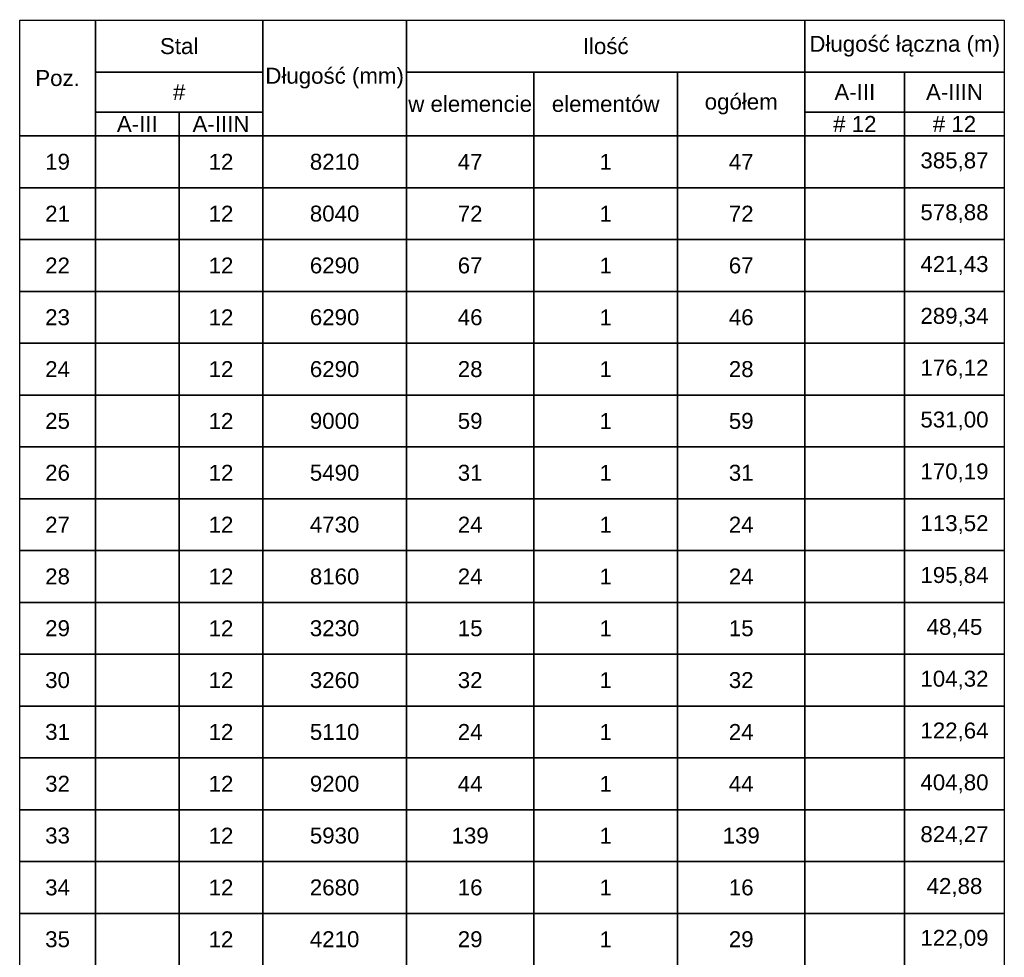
# Model space of a CAD drawing. Extents: x -1474 to 1750831, y -670488 to 75879.
# Tile 14 of 14: x 1748361 to 1750831, y -661936 to -659584. Entities that reach past the tile are written whole.
import ezdxf

# ---------------------------------------------------------------- set-up
doc = ezdxf.new("R2010")
doc.units = 0
doc.header["$LTSCALE"] = 10
doc.header["$MEASUREMENT"] = 0
doc.layers.add('RCAD_tabele zbrojenia', color=7, linetype='Continuous')
doc.styles.add('style2', font='arial.ttf', dxfattribs={"height": 40})

msp = doc.modelspace()

# ---------------------------------------------------------------- linework, layer by layer
at = {"layer": 'RCAD_tabele zbrojenia', "color": 242}
for p, q in [((1748361.40063, -659585.91901), (1750831.40063, -659585.91901)), ((1748361.40063, -664295.91901), (1748361.40063, -659585.91901)), ((1748361.40063, -659585.91901), (1748551.40063, -659585.91901)), ((1748361.40063, -659875.91901), (1748361.40063, -659585.91901)), ((1748551.40063, -659585.91901), (1748551.40063, -659875.91901)), ((1748551.40063, -659585.91901), (1748971.40063, -659585.91901)), ((1748551.40063, -659715.91901), (1748551.40063, -659585.91901)), ((1748971.40063, -659585.91901), (1749331.40063, -659585.91901)), ((1748971.40063, -659875.91901), (1748971.40063, -659585.91901)), ((1748971.40063, -659585.91901), (1748971.40063, -659715.91901)), ((1749331.40063, -659585.91901), (1749331.40063, -659875.91901)), ((1749331.40063, -659585.91901), (1750331.40063, -659585.91901)), ((1749331.40063, -659715.91901), (1749331.40063, -659585.91901)), ((1750331.40063, -659585.91901), (1750331.40063, -659715.91901)), ((1750331.40063, -659585.91901), (1750831.40063, -659585.91901)), ((1750331.40063, -659715.91901), (1750331.40063, -659585.91901)), ((1750831.40063, -659585.91901), (1750831.40063, -664295.91901)), ((1750831.40063, -659585.91901), (1750831.40063, -659715.91901)), ((1748971.40063, -659715.91901), (1748551.40063, -659715.91901)), ((1748551.40063, -659715.91901), (1748971.40063, -659715.91901)), ((1748551.40063, -659815.91901), (1748551.40063, -659715.91901)), ((1748971.40063, -659715.91901), (1748971.40063, -659815.91901)), ((1750331.40063, -659715.91901), (1749331.40063, -659715.91901)), ((1749331.40063, -659715.91901), (1749651.40063, -659715.91901)), ((1749331.40063, -659875.91901), (1749331.40063, -659715.91901)), ((1749651.40063, -659715.91901), (1750011.40063, -659715.91901)), ((1749651.40063, -659875.91901), (1749651.40063, -659715.91901)), ((1749651.40063, -659715.91901), (1749651.40063, -659875.91901)), ((1750011.40063, -659715.91901), (1750331.40063, -659715.91901)), ((1750011.40063, -659875.91901), (1750011.40063, -659715.91901)), ((1750011.40063, -659715.91901), (1750011.40063, -659875.91901)), ((1750331.40063, -659715.91901), (1750331.40063, -659875.91901)), ((1750831.40063, -659715.91901), (1750331.40063, -659715.91901)), ((1750331.40063, -659715.91901), (1750581.40063, -659715.91901)), ((1750331.40063, -659815.91901), (1750331.40063, -659715.91901)), ((1750581.40063, -659715.91901), (1750581.40063, -659815.91901)), ((1750581.40063, -659715.91901), (1750831.40063, -659715.91901)), ((1750581.40063, -659815.91901), (1750581.40063, -659715.91901)), ((1750831.40063, -659715.91901), (1750831.40063, -659815.91901)), ((1748971.40063, -659815.91901), (1748551.40063, -659815.91901)), ((1748551.40063, -659815.91901), (1748761.40063, -659815.91901)), ((1748551.40063, -659875.91901), (1748551.40063, -659815.91901)), ((1748761.40063, -659815.91901), (1748761.40063, -659875.91901)), ((1748761.40063, -659815.91901), (1748971.40063, -659815.91901)), ((1748761.40063, -659875.91901), (1748761.40063, -659815.91901)), ((1748971.40063, -659815.91901), (1748971.40063, -659875.91901)), ((1750581.40063, -659815.91901), (1750331.40063, -659815.91901)), ((1750331.40063, -659815.91901), (1750581.40063, -659815.91901)), ((1750331.40063, -659875.91901), (1750331.40063, -659815.91901)), ((1750831.40063, -659815.91901), (1750581.40063, -659815.91901)), ((1750581.40063, -659815.91901), (1750581.40063, -659875.91901)), ((1750581.40063, -659815.91901), (1750831.40063, -659815.91901)), ((1750581.40063, -659875.91901), (1750581.40063, -659815.91901)), ((1750831.40063, -659815.91901), (1750831.40063, -659875.91901)), ((1748551.40063, -659875.91901), (1748361.40063, -659875.91901)), ((1748361.40063, -659875.91901), (1748551.40063, -659875.91901)), ((1748361.40063, -660005.91901), (1748361.40063, -659875.91901)), ((1748761.40063, -659875.91901), (1748551.40063, -659875.91901)), ((1748551.40063, -659875.91901), (1748551.40063, -660005.91901)), ((1748551.40063, -659875.91901), (1748761.40063, -659875.91901)), ((1748551.40063, -660005.91901), (1748551.40063, -659875.91901)), ((1748971.40063, -659875.91901), (1748761.40063, -659875.91901)), ((1748761.40063, -659875.91901), (1748761.40063, -660005.91901)), ((1748761.40063, -659875.91901), (1748971.40063, -659875.91901)), ((1748761.40063, -660005.91901), (1748761.40063, -659875.91901)), ((1749331.40063, -659875.91901), (1748971.40063, -659875.91901)), ((1748971.40063, -659875.91901), (1748971.40063, -660005.91901)), ((1748971.40063, -659875.91901), (1749331.40063, -659875.91901)), ((1748971.40063, -660005.91901), (1748971.40063, -659875.91901)), ((1749651.40063, -659875.91901), (1749331.40063, -659875.91901)), ((1749331.40063, -659875.91901), (1749331.40063, -660005.91901)), ((1749331.40063, -659875.91901), (1749651.40063, -659875.91901)), ((1749331.40063, -660005.91901), (1749331.40063, -659875.91901)), ((1750011.40063, -659875.91901), (1749651.40063, -659875.91901)), ((1749651.40063, -659875.91901), (1749651.40063, -660005.91901)), ((1749651.40063, -659875.91901), (1750011.40063, -659875.91901)), ((1749651.40063, -660005.91901), (1749651.40063, -659875.91901)), ((1750331.40063, -659875.91901), (1750011.40063, -659875.91901)), ((1750011.40063, -659875.91901), (1750011.40063, -660005.91901)), ((1750011.40063, -659875.91901), (1750331.40063, -659875.91901)), ((1750011.40063, -660005.91901), (1750011.40063, -659875.91901)), ((1750581.40063, -659875.91901), (1750331.40063, -659875.91901)), ((1750331.40063, -659875.91901), (1750331.40063, -660005.91901)), ((1750331.40063, -659875.91901), (1750581.40063, -659875.91901)), ((1750331.40063, -660005.91901), (1750331.40063, -659875.91901)), ((1750831.40063, -659875.91901), (1750581.40063, -659875.91901)), ((1750581.40063, -659875.91901), (1750581.40063, -660005.91901)), ((1750581.40063, -659875.91901), (1750831.40063, -659875.91901)), ((1750581.40063, -660005.91901), (1750581.40063, -659875.91901)), ((1750831.40063, -659875.91901), (1750831.40063, -660005.91901)), ((1748551.40063, -660005.91901), (1748361.40063, -660005.91901)), ((1748361.40063, -660005.91901), (1748551.40063, -660005.91901)), ((1748361.40063, -660135.91901), (1748361.40063, -660005.91901)), ((1748761.40063, -660005.91901), (1748551.40063, -660005.91901)), ((1748551.40063, -660005.91901), (1748551.40063, -660135.91901)), ((1748551.40063, -660005.91901), (1748761.40063, -660005.91901)), ((1748551.40063, -660135.91901), (1748551.40063, -660005.91901)), ((1748971.40063, -660005.91901), (1748761.40063, -660005.91901)), ((1748761.40063, -660005.91901), (1748761.40063, -660135.91901)), ((1748761.40063, -660005.91901), (1748971.40063, -660005.91901)), ((1748761.40063, -660135.91901), (1748761.40063, -660005.91901)), ((1749331.40063, -660005.91901), (1748971.40063, -660005.91901)), ((1748971.40063, -660005.91901), (1748971.40063, -660135.91901)), ((1748971.40063, -660005.91901), (1749331.40063, -660005.91901)), ((1748971.40063, -660135.91901), (1748971.40063, -660005.91901)), ((1749651.40063, -660005.91901), (1749331.40063, -660005.91901)), ((1749331.40063, -660005.91901), (1749331.40063, -660135.91901)), ((1749331.40063, -660005.91901), (1749651.40063, -660005.91901)), ((1749331.40063, -660135.91901), (1749331.40063, -660005.91901)), ((1750011.40063, -660005.91901), (1749651.40063, -660005.91901)), ((1749651.40063, -660005.91901), (1749651.40063, -660135.91901)), ((1749651.40063, -660005.91901), (1750011.40063, -660005.91901)), ((1749651.40063, -660135.91901), (1749651.40063, -660005.91901)), ((1750331.40063, -660005.91901), (1750011.40063, -660005.91901)), ((1750011.40063, -660005.91901), (1750011.40063, -660135.91901)), ((1750011.40063, -660005.91901), (1750331.40063, -660005.91901)), ((1750011.40063, -660135.91901), (1750011.40063, -660005.91901)), ((1750581.40063, -660005.91901), (1750331.40063, -660005.91901)), ((1750331.40063, -660005.91901), (1750331.40063, -660135.91901)), ((1750331.40063, -660005.91901), (1750581.40063, -660005.91901)), ((1750331.40063, -660135.91901), (1750331.40063, -660005.91901)), ((1750831.40063, -660005.91901), (1750581.40063, -660005.91901)), ((1750581.40063, -660005.91901), (1750581.40063, -660135.91901)), ((1750581.40063, -660005.91901), (1750831.40063, -660005.91901)), ((1750581.40063, -660135.91901), (1750581.40063, -660005.91901)), ((1750831.40063, -660005.91901), (1750831.40063, -660135.91901)), ((1748551.40063, -660135.91901), (1748361.40063, -660135.91901)), ((1748361.40063, -660135.91901), (1748551.40063, -660135.91901)), ((1748361.40063, -660265.91901), (1748361.40063, -660135.91901)), ((1748761.40063, -660135.91901), (1748551.40063, -660135.91901)), ((1748551.40063, -660135.91901), (1748551.40063, -660265.91901)), ((1748551.40063, -660135.91901), (1748761.40063, -660135.91901)), ((1748551.40063, -660265.91901), (1748551.40063, -660135.91901)), ((1748971.40063, -660135.91901), (1748761.40063, -660135.91901)), ((1748761.40063, -660135.91901), (1748761.40063, -660265.91901)), ((1748761.40063, -660135.91901), (1748971.40063, -660135.91901)), ((1748761.40063, -660265.91901), (1748761.40063, -660135.91901)), ((1749331.40063, -660135.91901), (1748971.40063, -660135.91901)), ((1748971.40063, -660135.91901), (1748971.40063, -660265.91901)), ((1748971.40063, -660135.91901), (1749331.40063, -660135.91901)), ((1748971.40063, -660265.91901), (1748971.40063, -660135.91901)), ((1749651.40063, -660135.91901), (1749331.40063, -660135.91901)), ((1749331.40063, -660135.91901), (1749331.40063, -660265.91901)), ((1749331.40063, -660135.91901), (1749651.40063, -660135.91901)), ((1749331.40063, -660265.91901), (1749331.40063, -660135.91901)), ((1750011.40063, -660135.91901), (1749651.40063, -660135.91901)), ((1749651.40063, -660135.91901), (1749651.40063, -660265.91901)), ((1749651.40063, -660135.91901), (1750011.40063, -660135.91901)), ((1749651.40063, -660265.91901), (1749651.40063, -660135.91901)), ((1750331.40063, -660135.91901), (1750011.40063, -660135.91901)), ((1750011.40063, -660135.91901), (1750011.40063, -660265.91901)), ((1750011.40063, -660135.91901), (1750331.40063, -660135.91901)), ((1750011.40063, -660265.91901), (1750011.40063, -660135.91901)), ((1750581.40063, -660135.91901), (1750331.40063, -660135.91901)), ((1750331.40063, -660135.91901), (1750331.40063, -660265.91901)), ((1750331.40063, -660135.91901), (1750581.40063, -660135.91901)), ((1750331.40063, -660265.91901), (1750331.40063, -660135.91901)), ((1750831.40063, -660135.91901), (1750581.40063, -660135.91901)), ((1750581.40063, -660135.91901), (1750581.40063, -660265.91901)), ((1750581.40063, -660135.91901), (1750831.40063, -660135.91901)), ((1750581.40063, -660265.91901), (1750581.40063, -660135.91901)), ((1750831.40063, -660135.91901), (1750831.40063, -660265.91901)), ((1748551.40063, -660265.91901), (1748361.40063, -660265.91901)), ((1748361.40063, -660265.91901), (1748551.40063, -660265.91901)), ((1748361.40063, -660395.91901), (1748361.40063, -660265.91901)), ((1748761.40063, -660265.91901), (1748551.40063, -660265.91901)), ((1748551.40063, -660265.91901), (1748551.40063, -660395.91901)), ((1748551.40063, -660265.91901), (1748761.40063, -660265.91901)), ((1748551.40063, -660395.91901), (1748551.40063, -660265.91901)), ((1748971.40063, -660265.91901), (1748761.40063, -660265.91901)), ((1748761.40063, -660265.91901), (1748761.40063, -660395.91901)), ((1748761.40063, -660265.91901), (1748971.40063, -660265.91901)), ((1748761.40063, -660395.91901), (1748761.40063, -660265.91901)), ((1749331.40063, -660265.91901), (1748971.40063, -660265.91901)), ((1748971.40063, -660265.91901), (1748971.40063, -660395.91901)), ((1748971.40063, -660265.91901), (1749331.40063, -660265.91901)), ((1748971.40063, -660395.91901), (1748971.40063, -660265.91901)), ((1749651.40063, -660265.91901), (1749331.40063, -660265.91901)), ((1749331.40063, -660265.91901), (1749331.40063, -660395.91901)), ((1749331.40063, -660265.91901), (1749651.40063, -660265.91901)), ((1749331.40063, -660395.91901), (1749331.40063, -660265.91901)), ((1750011.40063, -660265.91901), (1749651.40063, -660265.91901)), ((1749651.40063, -660265.91901), (1749651.40063, -660395.91901)), ((1749651.40063, -660265.91901), (1750011.40063, -660265.91901)), ((1749651.40063, -660395.91901), (1749651.40063, -660265.91901)), ((1750331.40063, -660265.91901), (1750011.40063, -660265.91901)), ((1750011.40063, -660265.91901), (1750011.40063, -660395.91901)), ((1750011.40063, -660265.91901), (1750331.40063, -660265.91901)), ((1750011.40063, -660395.91901), (1750011.40063, -660265.91901)), ((1750581.40063, -660265.91901), (1750331.40063, -660265.91901)), ((1750331.40063, -660265.91901), (1750331.40063, -660395.91901)), ((1750331.40063, -660265.91901), (1750581.40063, -660265.91901)), ((1750331.40063, -660395.91901), (1750331.40063, -660265.91901)), ((1750831.40063, -660265.91901), (1750581.40063, -660265.91901)), ((1750581.40063, -660265.91901), (1750581.40063, -660395.91901)), ((1750581.40063, -660265.91901), (1750831.40063, -660265.91901)), ((1750581.40063, -660395.91901), (1750581.40063, -660265.91901)), ((1750831.40063, -660265.91901), (1750831.40063, -660395.91901)), ((1748551.40063, -660395.91901), (1748361.40063, -660395.91901)), ((1748361.40063, -660395.91901), (1748551.40063, -660395.91901)), ((1748361.40063, -660525.91901), (1748361.40063, -660395.91901)), ((1748761.40063, -660395.91901), (1748551.40063, -660395.91901)), ((1748551.40063, -660395.91901), (1748551.40063, -660525.91901)), ((1748551.40063, -660395.91901), (1748761.40063, -660395.91901)), ((1748551.40063, -660525.91901), (1748551.40063, -660395.91901)), ((1748971.40063, -660395.91901), (1748761.40063, -660395.91901)), ((1748761.40063, -660395.91901), (1748761.40063, -660525.91901)), ((1748761.40063, -660395.91901), (1748971.40063, -660395.91901)), ((1748761.40063, -660525.91901), (1748761.40063, -660395.91901)), ((1749331.40063, -660395.91901), (1748971.40063, -660395.91901)), ((1748971.40063, -660395.91901), (1748971.40063, -660525.91901)), ((1748971.40063, -660395.91901), (1749331.40063, -660395.91901)), ((1748971.40063, -660525.91901), (1748971.40063, -660395.91901)), ((1749651.40063, -660395.91901), (1749331.40063, -660395.91901)), ((1749331.40063, -660395.91901), (1749331.40063, -660525.91901)), ((1749331.40063, -660395.91901), (1749651.40063, -660395.91901)), ((1749331.40063, -660525.91901), (1749331.40063, -660395.91901)), ((1750011.40063, -660395.91901), (1749651.40063, -660395.91901)), ((1749651.40063, -660395.91901), (1749651.40063, -660525.91901)), ((1749651.40063, -660395.91901), (1750011.40063, -660395.91901)), ((1749651.40063, -660525.91901), (1749651.40063, -660395.91901)), ((1750331.40063, -660395.91901), (1750011.40063, -660395.91901)), ((1750011.40063, -660395.91901), (1750011.40063, -660525.91901)), ((1750011.40063, -660395.91901), (1750331.40063, -660395.91901)), ((1750011.40063, -660525.91901), (1750011.40063, -660395.91901)), ((1750581.40063, -660395.91901), (1750331.40063, -660395.91901)), ((1750331.40063, -660395.91901), (1750331.40063, -660525.91901)), ((1750331.40063, -660395.91901), (1750581.40063, -660395.91901)), ((1750331.40063, -660525.91901), (1750331.40063, -660395.91901)), ((1750831.40063, -660395.91901), (1750581.40063, -660395.91901)), ((1750581.40063, -660395.91901), (1750581.40063, -660525.91901)), ((1750581.40063, -660395.91901), (1750831.40063, -660395.91901)), ((1750581.40063, -660525.91901), (1750581.40063, -660395.91901)), ((1750831.40063, -660395.91901), (1750831.40063, -660525.91901)), ((1748551.40063, -660525.91901), (1748361.40063, -660525.91901)), ((1748361.40063, -660525.91901), (1748551.40063, -660525.91901)), ((1748361.40063, -660655.91901), (1748361.40063, -660525.91901)), ((1748761.40063, -660525.91901), (1748551.40063, -660525.91901)), ((1748551.40063, -660525.91901), (1748551.40063, -660655.91901)), ((1748551.40063, -660525.91901), (1748761.40063, -660525.91901)), ((1748551.40063, -660655.91901), (1748551.40063, -660525.91901)), ((1748971.40063, -660525.91901), (1748761.40063, -660525.91901)), ((1748761.40063, -660525.91901), (1748761.40063, -660655.91901)), ((1748761.40063, -660525.91901), (1748971.40063, -660525.91901)), ((1748761.40063, -660655.91901), (1748761.40063, -660525.91901)), ((1749331.40063, -660525.91901), (1748971.40063, -660525.91901)), ((1748971.40063, -660525.91901), (1748971.40063, -660655.91901)), ((1748971.40063, -660525.91901), (1749331.40063, -660525.91901)), ((1748971.40063, -660655.91901), (1748971.40063, -660525.91901)), ((1749651.40063, -660525.91901), (1749331.40063, -660525.91901)), ((1749331.40063, -660525.91901), (1749331.40063, -660655.91901)), ((1749331.40063, -660525.91901), (1749651.40063, -660525.91901)), ((1749331.40063, -660655.91901), (1749331.40063, -660525.91901)), ((1750011.40063, -660525.91901), (1749651.40063, -660525.91901)), ((1749651.40063, -660525.91901), (1749651.40063, -660655.91901)), ((1749651.40063, -660525.91901), (1750011.40063, -660525.91901)), ((1749651.40063, -660655.91901), (1749651.40063, -660525.91901)), ((1750331.40063, -660525.91901), (1750011.40063, -660525.91901)), ((1750011.40063, -660525.91901), (1750011.40063, -660655.91901)), ((1750011.40063, -660525.91901), (1750331.40063, -660525.91901)), ((1750011.40063, -660655.91901), (1750011.40063, -660525.91901)), ((1750581.40063, -660525.91901), (1750331.40063, -660525.91901)), ((1750331.40063, -660525.91901), (1750331.40063, -660655.91901)), ((1750331.40063, -660525.91901), (1750581.40063, -660525.91901)), ((1750331.40063, -660655.91901), (1750331.40063, -660525.91901)), ((1750831.40063, -660525.91901), (1750581.40063, -660525.91901)), ((1750581.40063, -660525.91901), (1750581.40063, -660655.91901)), ((1750581.40063, -660525.91901), (1750831.40063, -660525.91901)), ((1750581.40063, -660655.91901), (1750581.40063, -660525.91901)), ((1750831.40063, -660525.91901), (1750831.40063, -660655.91901)), ((1748551.40063, -660655.91901), (1748361.40063, -660655.91901)), ((1748361.40063, -660655.91901), (1748551.40063, -660655.91901)), ((1748361.40063, -660785.91901), (1748361.40063, -660655.91901)), ((1748761.40063, -660655.91901), (1748551.40063, -660655.91901)), ((1748551.40063, -660655.91901), (1748551.40063, -660785.91901)), ((1748551.40063, -660655.91901), (1748761.40063, -660655.91901)), ((1748551.40063, -660785.91901), (1748551.40063, -660655.91901)), ((1748971.40063, -660655.91901), (1748761.40063, -660655.91901)), ((1748761.40063, -660655.91901), (1748761.40063, -660785.91901)), ((1748761.40063, -660655.91901), (1748971.40063, -660655.91901)), ((1748761.40063, -660785.91901), (1748761.40063, -660655.91901)), ((1749331.40063, -660655.91901), (1748971.40063, -660655.91901)), ((1748971.40063, -660655.91901), (1748971.40063, -660785.91901)), ((1748971.40063, -660655.91901), (1749331.40063, -660655.91901)), ((1748971.40063, -660785.91901), (1748971.40063, -660655.91901)), ((1749651.40063, -660655.91901), (1749331.40063, -660655.91901)), ((1749331.40063, -660655.91901), (1749331.40063, -660785.91901)), ((1749331.40063, -660655.91901), (1749651.40063, -660655.91901)), ((1749331.40063, -660785.91901), (1749331.40063, -660655.91901)), ((1750011.40063, -660655.91901), (1749651.40063, -660655.91901)), ((1749651.40063, -660655.91901), (1749651.40063, -660785.91901)), ((1749651.40063, -660655.91901), (1750011.40063, -660655.91901)), ((1749651.40063, -660785.91901), (1749651.40063, -660655.91901)), ((1750331.40063, -660655.91901), (1750011.40063, -660655.91901)), ((1750011.40063, -660655.91901), (1750011.40063, -660785.91901)), ((1750011.40063, -660655.91901), (1750331.40063, -660655.91901)), ((1750011.40063, -660785.91901), (1750011.40063, -660655.91901)), ((1750581.40063, -660655.91901), (1750331.40063, -660655.91901)), ((1750331.40063, -660655.91901), (1750331.40063, -660785.91901)), ((1750331.40063, -660655.91901), (1750581.40063, -660655.91901)), ((1750331.40063, -660785.91901), (1750331.40063, -660655.91901)), ((1750831.40063, -660655.91901), (1750581.40063, -660655.91901)), ((1750581.40063, -660655.91901), (1750581.40063, -660785.91901)), ((1750581.40063, -660655.91901), (1750831.40063, -660655.91901)), ((1750581.40063, -660785.91901), (1750581.40063, -660655.91901)), ((1750831.40063, -660655.91901), (1750831.40063, -660785.91901)), ((1748551.40063, -660785.91901), (1748361.40063, -660785.91901)), ((1748361.40063, -660785.91901), (1748551.40063, -660785.91901)), ((1748361.40063, -660915.91901), (1748361.40063, -660785.91901)), ((1748761.40063, -660785.91901), (1748551.40063, -660785.91901)), ((1748551.40063, -660785.91901), (1748551.40063, -660915.91901)), ((1748551.40063, -660785.91901), (1748761.40063, -660785.91901)), ((1748551.40063, -660915.91901), (1748551.40063, -660785.91901)), ((1748971.40063, -660785.91901), (1748761.40063, -660785.91901)), ((1748761.40063, -660785.91901), (1748761.40063, -660915.91901)), ((1748761.40063, -660785.91901), (1748971.40063, -660785.91901)), ((1748761.40063, -660915.91901), (1748761.40063, -660785.91901)), ((1749331.40063, -660785.91901), (1748971.40063, -660785.91901)), ((1748971.40063, -660785.91901), (1748971.40063, -660915.91901)), ((1748971.40063, -660785.91901), (1749331.40063, -660785.91901)), ((1748971.40063, -660915.91901), (1748971.40063, -660785.91901)), ((1749651.40063, -660785.91901), (1749331.40063, -660785.91901)), ((1749331.40063, -660785.91901), (1749331.40063, -660915.91901)), ((1749331.40063, -660785.91901), (1749651.40063, -660785.91901)), ((1749331.40063, -660915.91901), (1749331.40063, -660785.91901)), ((1750011.40063, -660785.91901), (1749651.40063, -660785.91901)), ((1749651.40063, -660785.91901), (1749651.40063, -660915.91901)), ((1749651.40063, -660785.91901), (1750011.40063, -660785.91901)), ((1749651.40063, -660915.91901), (1749651.40063, -660785.91901)), ((1750331.40063, -660785.91901), (1750011.40063, -660785.91901)), ((1750011.40063, -660785.91901), (1750011.40063, -660915.91901)), ((1750011.40063, -660785.91901), (1750331.40063, -660785.91901)), ((1750011.40063, -660915.91901), (1750011.40063, -660785.91901)), ((1750581.40063, -660785.91901), (1750331.40063, -660785.91901)), ((1750331.40063, -660785.91901), (1750331.40063, -660915.91901)), ((1750331.40063, -660785.91901), (1750581.40063, -660785.91901)), ((1750331.40063, -660915.91901), (1750331.40063, -660785.91901)), ((1750831.40063, -660785.91901), (1750581.40063, -660785.91901)), ((1750581.40063, -660785.91901), (1750581.40063, -660915.91901)), ((1750581.40063, -660785.91901), (1750831.40063, -660785.91901)), ((1750581.40063, -660915.91901), (1750581.40063, -660785.91901)), ((1750831.40063, -660785.91901), (1750831.40063, -660915.91901)), ((1748551.40063, -660915.91901), (1748361.40063, -660915.91901)), ((1748361.40063, -660915.91901), (1748551.40063, -660915.91901)), ((1748361.40063, -661045.91901), (1748361.40063, -660915.91901)), ((1748761.40063, -660915.91901), (1748551.40063, -660915.91901)), ((1748551.40063, -660915.91901), (1748551.40063, -661045.91901)), ((1748551.40063, -660915.91901), (1748761.40063, -660915.91901)), ((1748551.40063, -661045.91901), (1748551.40063, -660915.91901)), ((1748971.40063, -660915.91901), (1748761.40063, -660915.91901)), ((1748761.40063, -660915.91901), (1748761.40063, -661045.91901)), ((1748761.40063, -660915.91901), (1748971.40063, -660915.91901)), ((1748761.40063, -661045.91901), (1748761.40063, -660915.91901)), ((1749331.40063, -660915.91901), (1748971.40063, -660915.91901)), ((1748971.40063, -660915.91901), (1748971.40063, -661045.91901)), ((1748971.40063, -660915.91901), (1749331.40063, -660915.91901)), ((1748971.40063, -661045.91901), (1748971.40063, -660915.91901)), ((1749651.40063, -660915.91901), (1749331.40063, -660915.91901)), ((1749331.40063, -660915.91901), (1749331.40063, -661045.91901)), ((1749331.40063, -660915.91901), (1749651.40063, -660915.91901)), ((1749331.40063, -661045.91901), (1749331.40063, -660915.91901)), ((1750011.40063, -660915.91901), (1749651.40063, -660915.91901)), ((1749651.40063, -660915.91901), (1749651.40063, -661045.91901)), ((1749651.40063, -660915.91901), (1750011.40063, -660915.91901)), ((1749651.40063, -661045.91901), (1749651.40063, -660915.91901)), ((1750331.40063, -660915.91901), (1750011.40063, -660915.91901)), ((1750011.40063, -660915.91901), (1750011.40063, -661045.91901)), ((1750011.40063, -660915.91901), (1750331.40063, -660915.91901)), ((1750011.40063, -661045.91901), (1750011.40063, -660915.91901)), ((1750581.40063, -660915.91901), (1750331.40063, -660915.91901)), ((1750331.40063, -660915.91901), (1750331.40063, -661045.91901)), ((1750331.40063, -660915.91901), (1750581.40063, -660915.91901)), ((1750331.40063, -661045.91901), (1750331.40063, -660915.91901)), ((1750831.40063, -660915.91901), (1750581.40063, -660915.91901)), ((1750581.40063, -660915.91901), (1750581.40063, -661045.91901)), ((1750581.40063, -660915.91901), (1750831.40063, -660915.91901)), ((1750581.40063, -661045.91901), (1750581.40063, -660915.91901)), ((1750831.40063, -660915.91901), (1750831.40063, -661045.91901)), ((1748551.40063, -661045.91901), (1748361.40063, -661045.91901)), ((1748361.40063, -661045.91901), (1748551.40063, -661045.91901)), ((1748361.40063, -661175.91901), (1748361.40063, -661045.91901)), ((1748761.40063, -661045.91901), (1748551.40063, -661045.91901)), ((1748551.40063, -661045.91901), (1748551.40063, -661175.91901)), ((1748551.40063, -661045.91901), (1748761.40063, -661045.91901)), ((1748551.40063, -661175.91901), (1748551.40063, -661045.91901)), ((1748971.40063, -661045.91901), (1748761.40063, -661045.91901)), ((1748761.40063, -661045.91901), (1748761.40063, -661175.91901)), ((1748761.40063, -661045.91901), (1748971.40063, -661045.91901)), ((1748761.40063, -661175.91901), (1748761.40063, -661045.91901)), ((1749331.40063, -661045.91901), (1748971.40063, -661045.91901)), ((1748971.40063, -661045.91901), (1748971.40063, -661175.91901)), ((1748971.40063, -661045.91901), (1749331.40063, -661045.91901)), ((1748971.40063, -661175.91901), (1748971.40063, -661045.91901)), ((1749651.40063, -661045.91901), (1749331.40063, -661045.91901)), ((1749331.40063, -661045.91901), (1749331.40063, -661175.91901)), ((1749331.40063, -661045.91901), (1749651.40063, -661045.91901)), ((1749331.40063, -661175.91901), (1749331.40063, -661045.91901)), ((1750011.40063, -661045.91901), (1749651.40063, -661045.91901)), ((1749651.40063, -661045.91901), (1749651.40063, -661175.91901)), ((1749651.40063, -661045.91901), (1750011.40063, -661045.91901)), ((1749651.40063, -661175.91901), (1749651.40063, -661045.91901)), ((1750331.40063, -661045.91901), (1750011.40063, -661045.91901)), ((1750011.40063, -661045.91901), (1750011.40063, -661175.91901)), ((1750011.40063, -661045.91901), (1750331.40063, -661045.91901)), ((1750011.40063, -661175.91901), (1750011.40063, -661045.91901)), ((1750581.40063, -661045.91901), (1750331.40063, -661045.91901)), ((1750331.40063, -661045.91901), (1750331.40063, -661175.91901)), ((1750331.40063, -661045.91901), (1750581.40063, -661045.91901)), ((1750331.40063, -661175.91901), (1750331.40063, -661045.91901)), ((1750831.40063, -661045.91901), (1750581.40063, -661045.91901)), ((1750581.40063, -661045.91901), (1750581.40063, -661175.91901)), ((1750581.40063, -661045.91901), (1750831.40063, -661045.91901)), ((1750581.40063, -661175.91901), (1750581.40063, -661045.91901)), ((1750831.40063, -661045.91901), (1750831.40063, -661175.91901)), ((1748551.40063, -661175.91901), (1748361.40063, -661175.91901)), ((1748361.40063, -661175.91901), (1748551.40063, -661175.91901)), ((1748361.40063, -661305.91901), (1748361.40063, -661175.91901)), ((1748761.40063, -661175.91901), (1748551.40063, -661175.91901)), ((1748551.40063, -661175.91901), (1748551.40063, -661305.91901)), ((1748551.40063, -661175.91901), (1748761.40063, -661175.91901)), ((1748551.40063, -661305.91901), (1748551.40063, -661175.91901)), ((1748971.40063, -661175.91901), (1748761.40063, -661175.91901)), ((1748761.40063, -661175.91901), (1748761.40063, -661305.91901)), ((1748761.40063, -661175.91901), (1748971.40063, -661175.91901)), ((1748761.40063, -661305.91901), (1748761.40063, -661175.91901)), ((1749331.40063, -661175.91901), (1748971.40063, -661175.91901)), ((1748971.40063, -661175.91901), (1748971.40063, -661305.91901)), ((1748971.40063, -661175.91901), (1749331.40063, -661175.91901)), ((1748971.40063, -661305.91901), (1748971.40063, -661175.91901)), ((1749651.40063, -661175.91901), (1749331.40063, -661175.91901)), ((1749331.40063, -661175.91901), (1749331.40063, -661305.91901)), ((1749331.40063, -661175.91901), (1749651.40063, -661175.91901)), ((1749331.40063, -661305.91901), (1749331.40063, -661175.91901)), ((1750011.40063, -661175.91901), (1749651.40063, -661175.91901)), ((1749651.40063, -661175.91901), (1749651.40063, -661305.91901)), ((1749651.40063, -661175.91901), (1750011.40063, -661175.91901)), ((1749651.40063, -661305.91901), (1749651.40063, -661175.91901)), ((1750331.40063, -661175.91901), (1750011.40063, -661175.91901)), ((1750011.40063, -661175.91901), (1750011.40063, -661305.91901)), ((1750011.40063, -661175.91901), (1750331.40063, -661175.91901)), ((1750011.40063, -661305.91901), (1750011.40063, -661175.91901)), ((1750581.40063, -661175.91901), (1750331.40063, -661175.91901)), ((1750331.40063, -661175.91901), (1750331.40063, -661305.91901)), ((1750331.40063, -661175.91901), (1750581.40063, -661175.91901)), ((1750331.40063, -661305.91901), (1750331.40063, -661175.91901)), ((1750831.40063, -661175.91901), (1750581.40063, -661175.91901)), ((1750581.40063, -661175.91901), (1750581.40063, -661305.91901)), ((1750581.40063, -661175.91901), (1750831.40063, -661175.91901)), ((1750581.40063, -661305.91901), (1750581.40063, -661175.91901)), ((1750831.40063, -661175.91901), (1750831.40063, -661305.91901)), ((1748551.40063, -661305.91901), (1748361.40063, -661305.91901)), ((1748361.40063, -661305.91901), (1748551.40063, -661305.91901)), ((1748361.40063, -661435.91901), (1748361.40063, -661305.91901)), ((1748761.40063, -661305.91901), (1748551.40063, -661305.91901)), ((1748551.40063, -661305.91901), (1748551.40063, -661435.91901)), ((1748551.40063, -661305.91901), (1748761.40063, -661305.91901)), ((1748551.40063, -661435.91901), (1748551.40063, -661305.91901)), ((1748971.40063, -661305.91901), (1748761.40063, -661305.91901)), ((1748761.40063, -661305.91901), (1748761.40063, -661435.91901)), ((1748761.40063, -661305.91901), (1748971.40063, -661305.91901)), ((1748761.40063, -661435.91901), (1748761.40063, -661305.91901)), ((1749331.40063, -661305.91901), (1748971.40063, -661305.91901)), ((1748971.40063, -661305.91901), (1748971.40063, -661435.91901)), ((1748971.40063, -661305.91901), (1749331.40063, -661305.91901)), ((1748971.40063, -661435.91901), (1748971.40063, -661305.91901)), ((1749651.40063, -661305.91901), (1749331.40063, -661305.91901)), ((1749331.40063, -661305.91901), (1749331.40063, -661435.91901)), ((1749331.40063, -661305.91901), (1749651.40063, -661305.91901)), ((1749331.40063, -661435.91901), (1749331.40063, -661305.91901)), ((1750011.40063, -661305.91901), (1749651.40063, -661305.91901)), ((1749651.40063, -661305.91901), (1749651.40063, -661435.91901)), ((1749651.40063, -661305.91901), (1750011.40063, -661305.91901)), ((1749651.40063, -661435.91901), (1749651.40063, -661305.91901)), ((1750331.40063, -661305.91901), (1750011.40063, -661305.91901)), ((1750011.40063, -661305.91901), (1750011.40063, -661435.91901)), ((1750011.40063, -661305.91901), (1750331.40063, -661305.91901)), ((1750011.40063, -661435.91901), (1750011.40063, -661305.91901)), ((1750581.40063, -661305.91901), (1750331.40063, -661305.91901)), ((1750331.40063, -661305.91901), (1750331.40063, -661435.91901)), ((1750331.40063, -661305.91901), (1750581.40063, -661305.91901)), ((1750331.40063, -661435.91901), (1750331.40063, -661305.91901)), ((1750831.40063, -661305.91901), (1750581.40063, -661305.91901)), ((1750581.40063, -661305.91901), (1750581.40063, -661435.91901)), ((1750581.40063, -661305.91901), (1750831.40063, -661305.91901)), ((1750581.40063, -661435.91901), (1750581.40063, -661305.91901)), ((1750831.40063, -661305.91901), (1750831.40063, -661435.91901)), ((1748551.40063, -661435.91901), (1748361.40063, -661435.91901)), ((1748361.40063, -661435.91901), (1748551.40063, -661435.91901)), ((1748361.40063, -661565.91901), (1748361.40063, -661435.91901)), ((1748761.40063, -661435.91901), (1748551.40063, -661435.91901)), ((1748551.40063, -661435.91901), (1748551.40063, -661565.91901)), ((1748551.40063, -661435.91901), (1748761.40063, -661435.91901)), ((1748551.40063, -661565.91901), (1748551.40063, -661435.91901)), ((1748971.40063, -661435.91901), (1748761.40063, -661435.91901)), ((1748761.40063, -661435.91901), (1748761.40063, -661565.91901)), ((1748761.40063, -661435.91901), (1748971.40063, -661435.91901)), ((1748761.40063, -661565.91901), (1748761.40063, -661435.91901)), ((1749331.40063, -661435.91901), (1748971.40063, -661435.91901)), ((1748971.40063, -661435.91901), (1748971.40063, -661565.91901)), ((1748971.40063, -661435.91901), (1749331.40063, -661435.91901)), ((1748971.40063, -661565.91901), (1748971.40063, -661435.91901)), ((1749651.40063, -661435.91901), (1749331.40063, -661435.91901)), ((1749331.40063, -661435.91901), (1749331.40063, -661565.91901)), ((1749331.40063, -661435.91901), (1749651.40063, -661435.91901)), ((1749331.40063, -661565.91901), (1749331.40063, -661435.91901)), ((1750011.40063, -661435.91901), (1749651.40063, -661435.91901)), ((1749651.40063, -661435.91901), (1749651.40063, -661565.91901)), ((1749651.40063, -661435.91901), (1750011.40063, -661435.91901)), ((1749651.40063, -661565.91901), (1749651.40063, -661435.91901)), ((1750331.40063, -661435.91901), (1750011.40063, -661435.91901)), ((1750011.40063, -661435.91901), (1750011.40063, -661565.91901)), ((1750011.40063, -661435.91901), (1750331.40063, -661435.91901)), ((1750011.40063, -661565.91901), (1750011.40063, -661435.91901)), ((1750581.40063, -661435.91901), (1750331.40063, -661435.91901)), ((1750331.40063, -661435.91901), (1750331.40063, -661565.91901)), ((1750331.40063, -661435.91901), (1750581.40063, -661435.91901)), ((1750331.40063, -661565.91901), (1750331.40063, -661435.91901)), ((1750831.40063, -661435.91901), (1750581.40063, -661435.91901)), ((1750581.40063, -661435.91901), (1750581.40063, -661565.91901)), ((1750581.40063, -661435.91901), (1750831.40063, -661435.91901)), ((1750581.40063, -661565.91901), (1750581.40063, -661435.91901)), ((1750831.40063, -661435.91901), (1750831.40063, -661565.91901)), ((1748551.40063, -661565.91901), (1748361.40063, -661565.91901)), ((1748361.40063, -661565.91901), (1748551.40063, -661565.91901)), ((1748361.40063, -661695.91901), (1748361.40063, -661565.91901)), ((1748761.40063, -661565.91901), (1748551.40063, -661565.91901)), ((1748551.40063, -661565.91901), (1748551.40063, -661695.91901)), ((1748551.40063, -661565.91901), (1748761.40063, -661565.91901)), ((1748551.40063, -661695.91901), (1748551.40063, -661565.91901)), ((1748971.40063, -661565.91901), (1748761.40063, -661565.91901)), ((1748761.40063, -661565.91901), (1748761.40063, -661695.91901)), ((1748761.40063, -661565.91901), (1748971.40063, -661565.91901)), ((1748761.40063, -661695.91901), (1748761.40063, -661565.91901)), ((1749331.40063, -661565.91901), (1748971.40063, -661565.91901)), ((1748971.40063, -661565.91901), (1748971.40063, -661695.91901)), ((1748971.40063, -661565.91901), (1749331.40063, -661565.91901)), ((1748971.40063, -661695.91901), (1748971.40063, -661565.91901)), ((1749651.40063, -661565.91901), (1749331.40063, -661565.91901)), ((1749331.40063, -661565.91901), (1749331.40063, -661695.91901)), ((1749331.40063, -661565.91901), (1749651.40063, -661565.91901)), ((1749331.40063, -661695.91901), (1749331.40063, -661565.91901)), ((1750011.40063, -661565.91901), (1749651.40063, -661565.91901)), ((1749651.40063, -661565.91901), (1749651.40063, -661695.91901)), ((1749651.40063, -661565.91901), (1750011.40063, -661565.91901)), ((1749651.40063, -661695.91901), (1749651.40063, -661565.91901)), ((1750331.40063, -661565.91901), (1750011.40063, -661565.91901)), ((1750011.40063, -661565.91901), (1750011.40063, -661695.91901)), ((1750011.40063, -661565.91901), (1750331.40063, -661565.91901)), ((1750011.40063, -661695.91901), (1750011.40063, -661565.91901)), ((1750581.40063, -661565.91901), (1750331.40063, -661565.91901)), ((1750331.40063, -661565.91901), (1750331.40063, -661695.91901)), ((1750331.40063, -661565.91901), (1750581.40063, -661565.91901)), ((1750331.40063, -661695.91901), (1750331.40063, -661565.91901)), ((1750831.40063, -661565.91901), (1750581.40063, -661565.91901)), ((1750581.40063, -661565.91901), (1750581.40063, -661695.91901)), ((1750581.40063, -661565.91901), (1750831.40063, -661565.91901)), ((1750581.40063, -661695.91901), (1750581.40063, -661565.91901)), ((1750831.40063, -661565.91901), (1750831.40063, -661695.91901)), ((1748551.40063, -661695.91901), (1748361.40063, -661695.91901)), ((1748361.40063, -661695.91901), (1748551.40063, -661695.91901)), ((1748361.40063, -661825.91901), (1748361.40063, -661695.91901)), ((1748761.40063, -661695.91901), (1748551.40063, -661695.91901)), ((1748551.40063, -661695.91901), (1748551.40063, -661825.91901)), ((1748551.40063, -661695.91901), (1748761.40063, -661695.91901)), ((1748551.40063, -661825.91901), (1748551.40063, -661695.91901)), ((1748971.40063, -661695.91901), (1748761.40063, -661695.91901)), ((1748761.40063, -661695.91901), (1748761.40063, -661825.91901)), ((1748761.40063, -661695.91901), (1748971.40063, -661695.91901)), ((1748761.40063, -661825.91901), (1748761.40063, -661695.91901)), ((1749331.40063, -661695.91901), (1748971.40063, -661695.91901)), ((1748971.40063, -661695.91901), (1748971.40063, -661825.91901)), ((1748971.40063, -661695.91901), (1749331.40063, -661695.91901)), ((1748971.40063, -661825.91901), (1748971.40063, -661695.91901)), ((1749651.40063, -661695.91901), (1749331.40063, -661695.91901)), ((1749331.40063, -661695.91901), (1749331.40063, -661825.91901)), ((1749331.40063, -661695.91901), (1749651.40063, -661695.91901)), ((1749331.40063, -661825.91901), (1749331.40063, -661695.91901)), ((1750011.40063, -661695.91901), (1749651.40063, -661695.91901)), ((1749651.40063, -661695.91901), (1749651.40063, -661825.91901)), ((1749651.40063, -661695.91901), (1750011.40063, -661695.91901)), ((1749651.40063, -661825.91901), (1749651.40063, -661695.91901)), ((1750331.40063, -661695.91901), (1750011.40063, -661695.91901)), ((1750011.40063, -661695.91901), (1750011.40063, -661825.91901)), ((1750011.40063, -661695.91901), (1750331.40063, -661695.91901)), ((1750011.40063, -661825.91901), (1750011.40063, -661695.91901)), ((1750581.40063, -661695.91901), (1750331.40063, -661695.91901)), ((1750331.40063, -661695.91901), (1750331.40063, -661825.91901)), ((1750331.40063, -661695.91901), (1750581.40063, -661695.91901)), ((1750331.40063, -661825.91901), (1750331.40063, -661695.91901)), ((1750831.40063, -661695.91901), (1750581.40063, -661695.91901)), ((1750581.40063, -661695.91901), (1750581.40063, -661825.91901)), ((1750581.40063, -661695.91901), (1750831.40063, -661695.91901)), ((1750581.40063, -661825.91901), (1750581.40063, -661695.91901)), ((1750831.40063, -661695.91901), (1750831.40063, -661825.91901)), ((1748551.40063, -661825.91901), (1748361.40063, -661825.91901)), ((1748361.40063, -661825.91901), (1748551.40063, -661825.91901)), ((1748361.40063, -661955.91901), (1748361.40063, -661825.91901)), ((1748761.40063, -661825.91901), (1748551.40063, -661825.91901)), ((1748551.40063, -661825.91901), (1748551.40063, -661955.91901)), ((1748551.40063, -661825.91901), (1748761.40063, -661825.91901)), ((1748551.40063, -661955.91901), (1748551.40063, -661825.91901)), ((1748971.40063, -661825.91901), (1748761.40063, -661825.91901)), ((1748761.40063, -661825.91901), (1748761.40063, -661955.91901)), ((1748761.40063, -661825.91901), (1748971.40063, -661825.91901)), ((1748761.40063, -661955.91901), (1748761.40063, -661825.91901)), ((1749331.40063, -661825.91901), (1748971.40063, -661825.91901)), ((1748971.40063, -661825.91901), (1748971.40063, -661955.91901)), ((1748971.40063, -661825.91901), (1749331.40063, -661825.91901)), ((1748971.40063, -661955.91901), (1748971.40063, -661825.91901)), ((1749651.40063, -661825.91901), (1749331.40063, -661825.91901)), ((1749331.40063, -661825.91901), (1749331.40063, -661955.91901)), ((1749331.40063, -661825.91901), (1749651.40063, -661825.91901)), ((1749331.40063, -661955.91901), (1749331.40063, -661825.91901)), ((1750011.40063, -661825.91901), (1749651.40063, -661825.91901)), ((1749651.40063, -661825.91901), (1749651.40063, -661955.91901)), ((1749651.40063, -661825.91901), (1750011.40063, -661825.91901)), ((1749651.40063, -661955.91901), (1749651.40063, -661825.91901)), ((1750331.40063, -661825.91901), (1750011.40063, -661825.91901)), ((1750011.40063, -661825.91901), (1750011.40063, -661955.91901)), ((1750011.40063, -661825.91901), (1750331.40063, -661825.91901)), ((1750011.40063, -661955.91901), (1750011.40063, -661825.91901)), ((1750581.40063, -661825.91901), (1750331.40063, -661825.91901)), ((1750331.40063, -661825.91901), (1750331.40063, -661955.91901)), ((1750331.40063, -661825.91901), (1750581.40063, -661825.91901)), ((1750331.40063, -661955.91901), (1750331.40063, -661825.91901)), ((1750831.40063, -661825.91901), (1750581.40063, -661825.91901)), ((1750581.40063, -661825.91901), (1750581.40063, -661955.91901)), ((1750581.40063, -661825.91901), (1750831.40063, -661825.91901)), ((1750581.40063, -661955.91901), (1750581.40063, -661825.91901)), ((1750831.40063, -661825.91901), (1750831.40063, -661955.91901))]:
    msp.add_line(p, q, dxfattribs=at)

# ---------------------------------------------------------------- texts
at = {"layer": 'RCAD_tabele zbrojenia', "color": 3, "char_height": 40, "attachment_point": 5, "style": 'style2'}
for s, insert, width in [('Długość łączna (m)', (1750581.40063, -659650.91901), 500), ('Stal', (1748761.40063, -659650.91901), 420), ('Ilość', (1749831.40063, -659650.91901), 1000), ('Długość (mm)', (1749151.40063, -659730.91901), 360), ('Poz.', (1748456.40063, -659730.91901), 190), ('#', (1748761.40063, -659765.91901), 420), ('A-III', (1750456.40063, -659765.91901), 250), ('A-IIIN', (1750706.40063, -659765.91901), 250), ('w elemencie', (1749491.40063, -659795.91901), 320), ('elementów', (1749831.40063, -659795.91901), 360), ('ogółem', (1750171.40063, -659795.91901), 320), ('A-III', (1748656.40063, -659845.91901), 210), ('A-IIIN', (1748866.40063, -659845.91901), 210), ('# 12', (1750456.40063, -659845.91901), 250), ('# 12', (1750706.40063, -659845.91901), 250)]:
    msp.add_mtext(s, dxfattribs=dict(at, insert=insert, width=width))
at = {"layer": 'RCAD_tabele zbrojenia', "color": 2, "char_height": 40, "attachment_point": 5, "style": 'style2'}
for s, insert, width in [('19', (1748456.40063, -659940.91901), 190), ('12', (1748866.40063, -659940.91901), 210), ('8210', (1749151.40063, -659940.91901), 360), ('47', (1749491.40063, -659940.91901), 320), ('1', (1749831.40063, -659940.91901), 360), ('47', (1750171.40063, -659940.91901), 320), ('385,87', (1750706.40063, -659940.91901), 250), ('21', (1748456.40063, -660070.91901), 190), ('12', (1748866.40063, -660070.91901), 210), ('8040', (1749151.40063, -660070.91901), 360), ('72', (1749491.40063, -660070.91901), 320), ('1', (1749831.40063, -660070.91901), 360), ('72', (1750171.40063, -660070.91901), 320), ('578,88', (1750706.40063, -660070.91901), 250), ('22', (1748456.40063, -660200.91901), 190), ('12', (1748866.40063, -660200.91901), 210), ('6290', (1749151.40063, -660200.91901), 360), ('67', (1749491.40063, -660200.91901), 320), ('1', (1749831.40063, -660200.91901), 360), ('67', (1750171.40063, -660200.91901), 320), ('421,43', (1750706.40063, -660200.91901), 250), ('23', (1748456.40063, -660330.91901), 190), ('12', (1748866.40063, -660330.91901), 210), ('6290', (1749151.40063, -660330.91901), 360), ('46', (1749491.40063, -660330.91901), 320), ('46', (1750171.40063, -660330.91901), 320), ('289,34', (1750706.40063, -660330.91901), 250), ('1', (1749831.40063, -660330.91901), 360), ('24', (1748456.40063, -660460.91901), 190), ('12', (1748866.40063, -660460.91901), 210), ('6290', (1749151.40063, -660460.91901), 360), ('28', (1749491.40063, -660460.91901), 320), ('1', (1749831.40063, -660460.91901), 360), ('28', (1750171.40063, -660460.91901), 320), ('176,12', (1750706.40063, -660460.91901), 250), ('25', (1748456.40063, -660590.91901), 190), ('12', (1748866.40063, -660590.91901), 210), ('9000', (1749151.40063, -660590.91901), 360), ('59', (1749491.40063, -660590.91901), 320), ('1', (1749831.40063, -660590.91901), 360), ('59', (1750171.40063, -660590.91901), 320), ('531,00', (1750706.40063, -660590.91901), 250), ('26', (1748456.40063, -660720.91901), 190), ('12', (1748866.40063, -660720.91901), 210), ('5490', (1749151.40063, -660720.91901), 360), ('31', (1749491.40063, -660720.91901), 320), ('1', (1749831.40063, -660720.91901), 360), ('31', (1750171.40063, -660720.91901), 320), ('170,19', (1750706.40063, -660720.91901), 250), ('27', (1748456.40063, -660850.91901), 190), ('12', (1748866.40063, -660850.91901), 210), ('4730', (1749151.40063, -660850.91901), 360), ('24', (1749491.40063, -660850.91901), 320), ('1', (1749831.40063, -660850.91901), 360), ('24', (1750171.40063, -660850.91901), 320), ('113,52', (1750706.40063, -660850.91901), 250), ('28', (1748456.40063, -660980.91901), 190), ('12', (1748866.40063, -660980.91901), 210), ('8160', (1749151.40063, -660980.91901), 360), ('24', (1749491.40063, -660980.91901), 320), ('1', (1749831.40063, -660980.91901), 360), ('24', (1750171.40063, -660980.91901), 320), ('195,84', (1750706.40063, -660980.91901), 250), ('29', (1748456.40063, -661110.91901), 190), ('12', (1748866.40063, -661110.91901), 210), ('3230', (1749151.40063, -661110.91901), 360), ('15', (1749491.40063, -661110.91901), 320), ('1', (1749831.40063, -661110.91901), 360), ('15', (1750171.40063, -661110.91901), 320), ('48,45', (1750706.40063, -661110.91901), 250), ('30', (1748456.40063, -661240.91901), 190), ('12', (1748866.40063, -661240.91901), 210), ('3260', (1749151.40063, -661240.91901), 360), ('32', (1749491.40063, -661240.91901), 320), ('1', (1749831.40063, -661240.91901), 360), ('32', (1750171.40063, -661240.91901), 320), ('104,32', (1750706.40063, -661240.91901), 250), ('31', (1748456.40063, -661370.91901), 190), ('12', (1748866.40063, -661370.91901), 210), ('5110', (1749151.40063, -661370.91901), 360), ('24', (1749491.40063, -661370.91901), 320), ('1', (1749831.40063, -661370.91901), 360), ('24', (1750171.40063, -661370.91901), 320), ('122,64', (1750706.40063, -661370.91901), 250), ('32', (1748456.40063, -661500.91901), 190), ('12', (1748866.40063, -661500.91901), 210), ('9200', (1749151.40063, -661500.91901), 360), ('44', (1749491.40063, -661500.91901), 320), ('1', (1749831.40063, -661500.91901), 360), ('44', (1750171.40063, -661500.91901), 320), ('404,80', (1750706.40063, -661500.91901), 250), ('33', (1748456.40063, -661630.91901), 190), ('12', (1748866.40063, -661630.91901), 210), ('5930', (1749151.40063, -661630.91901), 360), ('139', (1749491.40063, -661630.91901), 320), ('1', (1749831.40063, -661630.91901), 360), ('139', (1750171.40063, -661630.91901), 320), ('824,27', (1750706.40063, -661630.91901), 250), ('34', (1748456.40063, -661760.91901), 190), ('12', (1748866.40063, -661760.91901), 210), ('2680', (1749151.40063, -661760.91901), 360), ('16', (1749491.40063, -661760.91901), 320), ('1', (1749831.40063, -661760.91901), 360), ('16', (1750171.40063, -661760.91901), 320), ('42,88', (1750706.40063, -661760.91901), 250), ('35', (1748456.40063, -661890.91901), 190), ('12', (1748866.40063, -661890.91901), 210), ('4210', (1749151.40063, -661890.91901), 360), ('29', (1749491.40063, -661890.91901), 320), ('1', (1749831.40063, -661890.91901), 360), ('29', (1750171.40063, -661890.91901), 320), ('122,09', (1750706.40063, -661890.91901), 250)]:
    msp.add_mtext(s, dxfattribs=dict(at, insert=insert, width=width))

doc.saveas('drawing.dxf')
